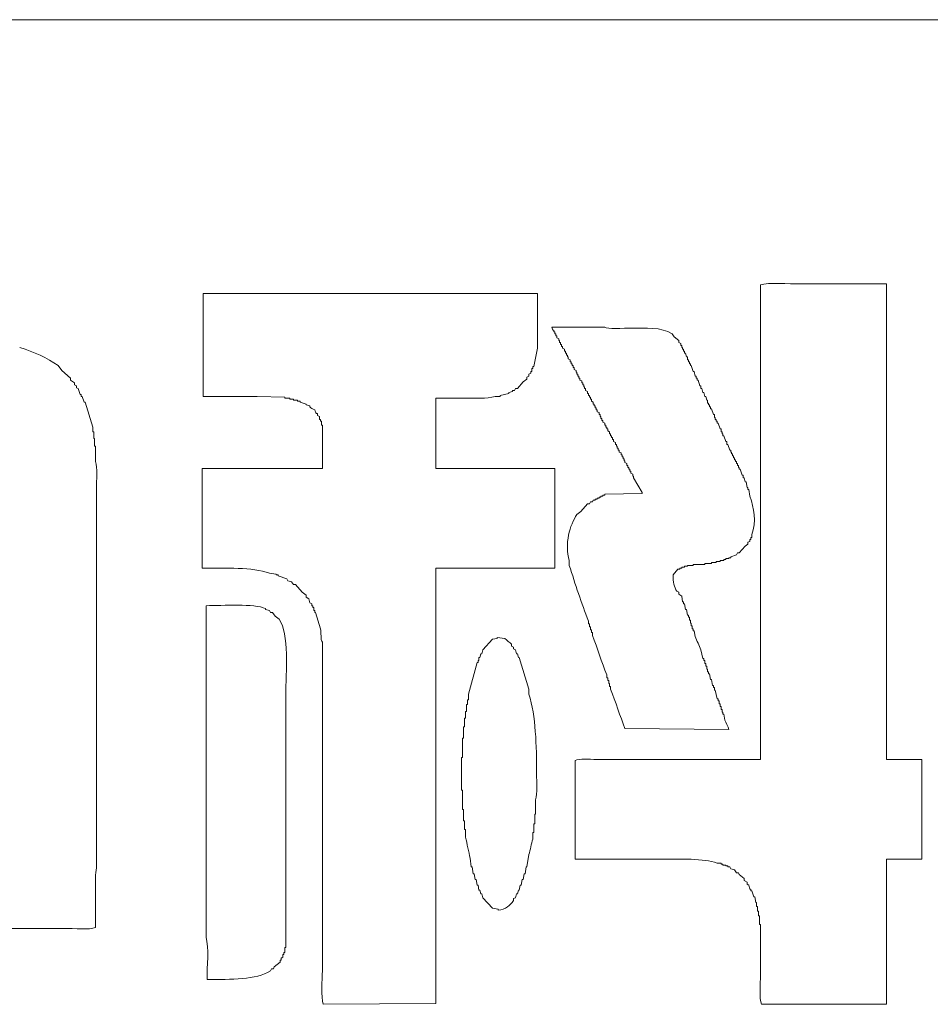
# Model space of a CAD drawing. Header units: millimetres. Extents: x 10000 to 10429, y -3552 to -3104.
# Tile 12 of 47: x 10142.03 to 10148.12, y -3472.45 to -3465.86. Entities that reach past the tile are written whole.
import ezdxf

# ---------------------------------------------------------------- set-up
doc = ezdxf.new("R2010")
doc.units = ezdxf.units.MM
doc.layers.add('1', color=7, linetype='Continuous', true_color=0xffffff)

msp = doc.modelspace()

# ---------------------------------------------------------------- linework, layer by layer
at = {"layer": '1', "color": 7, "linetype": 'Continuous', "lineweight": 18}
for p, q in [((10123.1248, -3465.8649), (10160.0248, -3465.8649)), ((10146.9852, -3470.8128), (10146.9852, -3467.639)), ((10147.8268, -3467.6326), (10147.8268, -3470.8128)), ((10143.2589, -3467.6968), (10145.4947, -3467.6968)), ((10143.2589, -3468.3843), (10143.2589, -3467.6968)), ((10145.4947, -3467.6968), (10145.4947, -3468.063)), ((10145.5975, -3467.941), (10145.591, -3467.9217)), ((10145.591, -3467.9217), (10145.9444, -3467.9217)), ((10145.6039, -3467.941), (10145.5975, -3467.941)), ((10145.6039, -3467.9538), (10145.6039, -3467.941)), ((10145.6103, -3467.9538), (10145.6039, -3467.9538)), ((10145.6103, -3467.9667), (10145.6103, -3467.9538)), ((10145.6167, -3467.9667), (10145.6103, -3467.9667)), ((10145.6167, -3467.9795), (10145.6167, -3467.9667)), ((10145.6232, -3467.9795), (10145.6167, -3467.9795)), ((10145.6232, -3467.9924), (10145.6232, -3467.9795)), ((10146.3941, -3467.9667), (10146.407, -3467.9859)), ((10145.636, -3467.9988), (10145.6232, -3467.9924)), ((10145.636, -3468.0116), (10145.636, -3467.9988)), ((10145.6424, -3468.0116), (10145.636, -3468.0116)), ((10145.6424, -3468.0245), (10145.6424, -3468.0116)), ((10145.6489, -3468.0245), (10145.6424, -3468.0245)), ((10145.6489, -3468.0373), (10145.6489, -3468.0245)), ((10145.6553, -3468.0373), (10145.6489, -3468.0373)), ((10145.6553, -3468.0502), (10145.6553, -3468.0373)), ((10145.6617, -3468.0502), (10145.6553, -3468.0502)), ((10145.6617, -3468.063), (10145.6617, -3468.0502)), ((10146.407, -3467.9859), (10146.4391, -3468.0116)), ((10146.4391, -3468.0116), (10146.4391, -3468.0245)), ((10146.4391, -3468.0245), (10146.4519, -3468.0309)), ((10146.4519, -3468.0309), (10146.4519, -3468.0438)), ((10146.4519, -3468.0438), (10146.4584, -3468.0438)), ((10146.4584, -3468.0438), (10146.4584, -3468.0566)), ((10145.4947, -3468.063), (10145.469, -3468.1851)), ((10145.6746, -3468.0695), (10145.6617, -3468.063)), ((10145.6746, -3468.0823), (10145.6746, -3468.0695)), ((10145.681, -3468.0823), (10145.6746, -3468.0823)), ((10145.681, -3468.0952), (10145.681, -3468.0823)), ((10145.6874, -3468.0952), (10145.681, -3468.0952)), ((10145.6874, -3468.108), (10145.6874, -3468.0952)), ((10145.6938, -3468.108), (10145.6874, -3468.108)), ((10145.6938, -3468.1209), (10145.6938, -3468.108)), ((10146.4584, -3468.0566), (10146.4648, -3468.0566)), ((10146.4648, -3468.0566), (10146.4648, -3468.0695)), ((10146.4648, -3468.0695), (10146.4712, -3468.0695)), ((10146.4712, -3468.0695), (10146.4712, -3468.0823)), ((10146.4712, -3468.0823), (10146.4776, -3468.0823)), ((10146.4776, -3468.0823), (10146.4776, -3468.0952)), ((10146.4776, -3468.0952), (10146.4841, -3468.0952)), ((10146.4841, -3468.0952), (10146.4905, -3468.1209)), ((10142.2888, -3468.1787), (10142.3145, -3468.2108)), ((10145.7003, -3468.1209), (10145.6938, -3468.1209)), ((10145.7003, -3468.1337), (10145.7003, -3468.1209)), ((10145.7131, -3468.1401), (10145.7003, -3468.1337)), ((10145.7131, -3468.153), (10145.7131, -3468.1401)), ((10145.7195, -3468.153), (10145.7131, -3468.153)), ((10145.7195, -3468.1658), (10145.7195, -3468.153)), ((10145.726, -3468.1658), (10145.7195, -3468.1658)), ((10145.726, -3468.1787), (10145.726, -3468.1658)), ((10145.7324, -3468.1787), (10145.726, -3468.1787)), ((10145.7324, -3468.1915), (10145.7324, -3468.1787)), ((10146.4905, -3468.1209), (10146.4969, -3468.1209)), ((10146.4969, -3468.1209), (10146.4969, -3468.1401)), ((10146.4969, -3468.1401), (10146.5033, -3468.1401)), ((10146.5033, -3468.1401), (10146.5033, -3468.153)), ((10146.5033, -3468.153), (10146.5098, -3468.153)), ((10146.5098, -3468.153), (10146.5098, -3468.1658)), ((10146.5098, -3468.1658), (10146.5162, -3468.1658)), ((10146.5162, -3468.1658), (10146.5162, -3468.1787)), ((10146.5162, -3468.1787), (10146.5226, -3468.1787)), ((10146.5226, -3468.1787), (10146.5355, -3468.2172)), ((10142.3145, -3468.2108), (10142.3723, -3468.2622)), ((10145.4497, -3468.2301), (10145.4369, -3468.2365)), ((10145.4369, -3468.2365), (10145.4369, -3468.2494)), ((10145.4497, -3468.2172), (10145.4497, -3468.2301)), ((10145.4561, -3468.2172), (10145.4497, -3468.2172)), ((10145.4561, -3468.198), (10145.4561, -3468.2172)), ((10145.4626, -3468.198), (10145.4561, -3468.198)), ((10145.469, -3468.1851), (10145.4626, -3468.1851)), ((10145.4626, -3468.1851), (10145.4626, -3468.198)), ((10145.7388, -3468.1915), (10145.7324, -3468.1915)), ((10145.7388, -3468.2044), (10145.7388, -3468.1915)), ((10145.7517, -3468.2108), (10145.7388, -3468.2044)), ((10145.7517, -3468.2237), (10145.7517, -3468.2108)), ((10145.7581, -3468.2237), (10145.7517, -3468.2237)), ((10145.7581, -3468.2365), (10145.7581, -3468.2237)), ((10145.7645, -3468.2365), (10145.7581, -3468.2365)), ((10145.7645, -3468.2494), (10145.7645, -3468.2365)), ((10146.5355, -3468.2172), (10146.5419, -3468.2172)), ((10146.5419, -3468.2172), (10146.5483, -3468.2494)), ((10142.3723, -3468.2622), (10142.3723, -3468.2751)), ((10142.3723, -3468.2751), (10142.398, -3468.2943)), ((10142.398, -3468.2943), (10142.398, -3468.3072)), ((10142.398, -3468.3072), (10142.4109, -3468.3136)), ((10142.4109, -3468.3136), (10142.4109, -3468.3264)), ((10145.3983, -3468.2879), (10145.3598, -3468.3329)), ((10145.424, -3468.2686), (10145.3983, -3468.2879)), ((10145.4369, -3468.2494), (10145.424, -3468.2558)), ((10145.424, -3468.2558), (10145.424, -3468.2686)), ((10145.7709, -3468.2494), (10145.7645, -3468.2494)), ((10145.7709, -3468.2622), (10145.7709, -3468.2494)), ((10145.7774, -3468.2622), (10145.7709, -3468.2622)), ((10145.7774, -3468.2751), (10145.7774, -3468.2622)), ((10145.7902, -3468.2815), (10145.7774, -3468.2751)), ((10145.7902, -3468.2943), (10145.7902, -3468.2815)), ((10145.7966, -3468.2943), (10145.7902, -3468.2943)), ((10145.7966, -3468.3072), (10145.7966, -3468.2943)), ((10145.8031, -3468.3072), (10145.7966, -3468.3072)), ((10145.8031, -3468.32), (10145.8031, -3468.3072)), ((10146.5483, -3468.2494), (10146.5547, -3468.2494)), ((10146.5547, -3468.2494), (10146.5547, -3468.2622)), ((10146.5547, -3468.2622), (10146.5612, -3468.2622)), ((10146.5612, -3468.2622), (10146.5612, -3468.2751)), ((10146.5612, -3468.2751), (10146.5676, -3468.2751)), ((10146.5676, -3468.2751), (10146.5804, -3468.3136)), ((10146.5804, -3468.3136), (10146.5869, -3468.3136)), ((10146.5869, -3468.3136), (10146.5869, -3468.3329)), ((10142.4109, -3468.3264), (10142.4237, -3468.3329)), ((10142.4237, -3468.3329), (10142.4366, -3468.3714)), ((10142.4366, -3468.3714), (10142.443, -3468.3714)), ((10142.443, -3468.3714), (10142.443, -3468.3843)), ((10145.3019, -3468.365), (10145.2441, -3468.3778)), ((10145.2441, -3468.3778), (10145.2441, -3468.3843)), ((10145.3276, -3468.3521), (10145.3019, -3468.3586)), ((10145.3019, -3468.3586), (10145.3019, -3468.365)), ((10145.3405, -3468.3457), (10145.3276, -3468.3457)), ((10145.3276, -3468.3457), (10145.3276, -3468.3521)), ((10145.3469, -3468.3329), (10145.3405, -3468.3457)), ((10145.3598, -3468.3329), (10145.3469, -3468.3329)), ((10145.8095, -3468.32), (10145.8031, -3468.32)), ((10145.8095, -3468.3329), (10145.8095, -3468.32)), ((10145.8159, -3468.3329), (10145.8095, -3468.3329)), ((10145.8159, -3468.3457), (10145.8159, -3468.3329)), ((10145.8288, -3468.3521), (10145.8159, -3468.3457)), ((10145.8288, -3468.365), (10145.8288, -3468.3521)), ((10145.8352, -3468.365), (10145.8288, -3468.365)), ((10145.8352, -3468.3778), (10145.8352, -3468.365)), ((10145.8416, -3468.3778), (10145.8352, -3468.3778)), ((10145.8416, -3468.3907), (10145.8416, -3468.3778)), ((10146.5869, -3468.3329), (10146.5933, -3468.3329)), ((10146.5933, -3468.3329), (10146.5997, -3468.3586)), ((10146.5997, -3468.3586), (10146.6061, -3468.3586)), ((10146.6061, -3468.3586), (10146.6126, -3468.3843)), ((10142.443, -3468.3843), (10142.4494, -3468.3843)), ((10142.4494, -3468.3843), (10142.4623, -3468.4228)), ((10142.4623, -3468.4228), (10142.4687, -3468.4228)), ((10142.4687, -3468.4228), (10142.5201, -3468.5899)), ((10143.6187, -3468.3843), (10143.2589, -3468.3843)), ((10143.805, -3468.3907), (10143.6187, -3468.3843)), ((10143.805, -3468.3971), (10143.805, -3468.3907)), ((10143.8371, -3468.3971), (10143.805, -3468.3971)), ((10143.8371, -3468.4035), (10143.8371, -3468.3971)), ((10143.8628, -3468.4035), (10143.8371, -3468.4035)), ((10143.8628, -3468.41), (10143.8628, -3468.4035)), ((10143.8885, -3468.41), (10143.8628, -3468.41)), ((10143.8885, -3468.4164), (10143.8885, -3468.41)), ((10143.9078, -3468.4164), (10143.8885, -3468.4164)), ((10143.9078, -3468.4228), (10143.9078, -3468.4164)), ((10143.9463, -3468.4357), (10143.9078, -3468.4228)), ((10143.9463, -3468.4421), (10143.9463, -3468.4357)), ((10143.972, -3468.4485), (10143.9463, -3468.4421)), ((10144.8137, -3468.3971), (10144.8137, -3468.8661)), ((10145.2441, -3468.3843), (10145.212, -3468.3843)), ((10145.848, -3468.3907), (10145.8416, -3468.3907)), ((10145.848, -3468.4035), (10145.848, -3468.3907)), ((10145.8545, -3468.4035), (10145.848, -3468.4035)), ((10145.8545, -3468.4164), (10145.8545, -3468.4035)), ((10145.8673, -3468.4228), (10145.8545, -3468.4164)), ((10145.8673, -3468.4357), (10145.8673, -3468.4228)), ((10145.8737, -3468.4357), (10145.8673, -3468.4357)), ((10145.8737, -3468.4485), (10145.8737, -3468.4357)), ((10146.6126, -3468.3843), (10146.619, -3468.3843)), ((10146.619, -3468.3843), (10146.6254, -3468.41)), ((10146.6254, -3468.41), (10146.6318, -3468.41)), ((10146.6318, -3468.41), (10146.6318, -3468.4292)), ((10146.6318, -3468.4292), (10146.6383, -3468.4292)), ((10146.6383, -3468.4292), (10146.6383, -3468.4421)), ((10146.6383, -3468.4421), (10146.6447, -3468.4421)), ((10146.6447, -3468.4421), (10146.6447, -3468.4549)), ((10143.972, -3468.4549), (10143.972, -3468.4485)), ((10144.0234, -3468.4999), (10144.017, -3468.4999)), ((10144.0234, -3468.5128), (10144.0234, -3468.4999)), ((10145.8802, -3468.4485), (10145.8737, -3468.4485)), ((10145.8802, -3468.4614), (10145.8802, -3468.4485)), ((10145.8866, -3468.4614), (10145.8802, -3468.4614)), ((10145.8866, -3468.4742), (10145.8866, -3468.4614)), ((10145.893, -3468.4742), (10145.8866, -3468.4742)), ((10145.893, -3468.4871), (10145.893, -3468.4742)), ((10145.9059, -3468.4935), (10145.893, -3468.4871)), ((10145.9059, -3468.5063), (10145.9059, -3468.4935)), ((10145.9123, -3468.5063), (10145.9059, -3468.5063)), ((10145.9123, -3468.5192), (10145.9123, -3468.5063)), ((10146.6447, -3468.4549), (10146.6511, -3468.4549)), ((10146.6511, -3468.4549), (10146.6511, -3468.4678)), ((10146.6511, -3468.4678), (10146.6575, -3468.4678)), ((10146.6575, -3468.4678), (10146.6704, -3468.5063)), ((10146.6704, -3468.5063), (10146.6768, -3468.5063)), ((10146.6768, -3468.5063), (10146.6768, -3468.5256)), ((10144.0363, -3468.5192), (10144.0234, -3468.5128)), ((10144.0363, -3468.5385), (10144.0363, -3468.5192)), ((10144.0427, -3468.5385), (10144.0363, -3468.5385)), ((10144.0427, -3468.5513), (10144.0427, -3468.5385)), ((10144.0491, -3468.5513), (10144.0427, -3468.5513)), ((10144.0491, -3468.577), (10144.0491, -3468.5513)), ((10144.0556, -3468.577), (10144.0491, -3468.577)), ((10144.0556, -3468.8661), (10144.0556, -3468.577)), ((10145.9187, -3468.5192), (10145.9123, -3468.5192)), ((10145.9187, -3468.532), (10145.9187, -3468.5192)), ((10145.9251, -3468.532), (10145.9187, -3468.532)), ((10145.9251, -3468.5449), (10145.9251, -3468.532)), ((10145.9316, -3468.5449), (10145.9251, -3468.5449)), ((10145.9316, -3468.5577), (10145.9316, -3468.5449)), ((10145.9444, -3468.5642), (10145.9316, -3468.5577)), ((10145.9444, -3468.577), (10145.9444, -3468.5642)), ((10145.9508, -3468.577), (10145.9444, -3468.577)), ((10145.9508, -3468.5899), (10145.9508, -3468.577)), ((10146.6768, -3468.5256), (10146.6832, -3468.5256)), ((10146.6832, -3468.5256), (10146.6832, -3468.5385)), ((10146.6832, -3468.5385), (10146.6897, -3468.5385)), ((10146.6897, -3468.5385), (10146.6897, -3468.5513)), ((10146.6897, -3468.5513), (10146.6961, -3468.5513)), ((10146.6961, -3468.5513), (10146.6961, -3468.5642)), ((10146.6961, -3468.5642), (10146.7025, -3468.5642)), ((10146.7025, -3468.5642), (10146.7154, -3468.6027)), ((10142.5201, -3468.5899), (10142.5201, -3468.622)), ((10142.5201, -3468.622), (10142.5265, -3468.622)), ((10142.5265, -3468.622), (10142.5265, -3468.667)), ((10145.9573, -3468.5899), (10145.9508, -3468.5899)), ((10145.9573, -3468.6027), (10145.9573, -3468.5899)), ((10145.9637, -3468.6027), (10145.9573, -3468.6027)), ((10145.9637, -3468.6156), (10145.9637, -3468.6027)), ((10145.9765, -3468.622), (10145.9637, -3468.6156)), ((10145.9765, -3468.6348), (10145.9765, -3468.622)), ((10145.9829, -3468.6348), (10145.9765, -3468.6348)), ((10145.9829, -3468.6477), (10145.9829, -3468.6348)), ((10146.7154, -3468.6027), (10146.7218, -3468.6027)), ((10146.7218, -3468.6027), (10146.7218, -3468.622)), ((10146.7218, -3468.622), (10146.7282, -3468.622)), ((10146.7282, -3468.622), (10146.7282, -3468.6348)), ((10146.7282, -3468.6348), (10146.7346, -3468.6348)), ((10146.7346, -3468.6348), (10146.7346, -3468.6477)), ((10142.5265, -3468.667), (10142.5329, -3468.667)), ((10142.5329, -3468.667), (10142.5329, -3468.7183)), ((10145.9894, -3468.6477), (10145.9829, -3468.6477)), ((10145.9894, -3468.6605), (10145.9894, -3468.6477)), ((10145.9958, -3468.6605), (10145.9894, -3468.6605)), ((10145.9958, -3468.6734), (10145.9958, -3468.6605)), ((10146.0022, -3468.6734), (10145.9958, -3468.6734)), ((10146.0022, -3468.6862), (10146.0022, -3468.6734)), ((10146.0151, -3468.6927), (10146.0022, -3468.6862)), ((10146.0151, -3468.7055), (10146.0151, -3468.6927)), ((10146.0215, -3468.7055), (10146.0151, -3468.7055)), ((10146.0215, -3468.7183), (10146.0215, -3468.7055)), ((10146.7346, -3468.6477), (10146.7411, -3468.6477)), ((10146.7411, -3468.6477), (10146.7539, -3468.6862)), ((10146.7539, -3468.6862), (10146.7603, -3468.6862)), ((10146.7603, -3468.6862), (10146.7603, -3468.7055)), ((10146.7603, -3468.7055), (10146.7668, -3468.7055)), ((10146.7668, -3468.7055), (10146.7796, -3468.744)), ((10142.5329, -3468.7183), (10142.5394, -3468.7183)), ((10142.5394, -3468.7183), (10142.5394, -3468.8211)), ((10146.0279, -3468.7183), (10146.0215, -3468.7183)), ((10146.0279, -3468.7312), (10146.0279, -3468.7183)), ((10146.0343, -3468.7312), (10146.0279, -3468.7312)), ((10146.0343, -3468.744), (10146.0343, -3468.7312)), ((10146.0408, -3468.744), (10146.0343, -3468.744)), ((10146.0408, -3468.7569), (10146.0408, -3468.744)), ((10146.0536, -3468.7633), (10146.0408, -3468.7569)), ((10146.0536, -3468.7762), (10146.0536, -3468.7633)), ((10146.7796, -3468.744), (10146.786, -3468.744)), ((10146.786, -3468.744), (10146.786, -3468.7569)), ((10146.786, -3468.7569), (10146.7925, -3468.7569)), ((10146.7925, -3468.7569), (10146.7925, -3468.7697)), ((10146.7925, -3468.7697), (10146.7989, -3468.7697)), ((10146.7989, -3468.7697), (10146.7989, -3468.7826)), ((10146.06, -3468.7762), (10146.0536, -3468.7762)), ((10146.06, -3468.789), (10146.06, -3468.7762)), ((10146.0665, -3468.789), (10146.06, -3468.789)), ((10146.0665, -3468.8019), (10146.0665, -3468.789)), ((10146.0729, -3468.8019), (10146.0665, -3468.8019)), ((10146.0729, -3468.8147), (10146.0729, -3468.8019)), ((10146.0793, -3468.8147), (10146.0729, -3468.8147)), ((10146.0793, -3468.8276), (10146.0793, -3468.8147)), ((10146.0922, -3468.834), (10146.0793, -3468.8276)), ((10146.0922, -3468.8468), (10146.0922, -3468.834)), ((10146.7989, -3468.7826), (10146.8053, -3468.7826)), ((10146.8053, -3468.7826), (10146.8053, -3468.7954)), ((10146.8053, -3468.7954), (10146.8117, -3468.7954)), ((10146.8117, -3468.7954), (10146.8117, -3468.8083)), ((10146.8117, -3468.8083), (10146.8181, -3468.8083)), ((10146.8181, -3468.8083), (10146.8181, -3468.8211)), ((10146.8181, -3468.8211), (10146.8246, -3468.8211)), ((10146.8246, -3468.8211), (10146.8246, -3468.834)), ((10146.8246, -3468.834), (10146.831, -3468.834)), ((10146.831, -3468.834), (10146.831, -3468.8468)), ((10143.2525, -3468.8661), (10144.0556, -3468.8661)), ((10143.2525, -3469.5343), (10143.2525, -3468.8661)), ((10144.8137, -3468.8661), (10145.6103, -3468.8661)), ((10145.6103, -3468.8661), (10145.6103, -3469.5343)), ((10146.0986, -3468.8468), (10146.0922, -3468.8468)), ((10146.0986, -3468.8597), (10146.0986, -3468.8468)), ((10146.105, -3468.8597), (10146.0986, -3468.8597)), ((10146.105, -3468.8725), (10146.105, -3468.8597)), ((10146.1114, -3468.8725), (10146.105, -3468.8725)), ((10146.1114, -3468.8854), (10146.1114, -3468.8725)), ((10146.1179, -3468.8854), (10146.1114, -3468.8854)), ((10146.1179, -3468.8982), (10146.1179, -3468.8854)), ((10146.1307, -3468.9047), (10146.1179, -3468.8982)), ((10146.1307, -3468.9175), (10146.1307, -3468.9047)), ((10146.831, -3468.8468), (10146.8374, -3468.8468)), ((10146.8374, -3468.8468), (10146.8374, -3468.8597)), ((10146.8374, -3468.8597), (10146.8438, -3468.8597)), ((10146.8438, -3468.8597), (10146.8438, -3468.8725)), ((10146.8438, -3468.8725), (10146.8503, -3468.8725)), ((10146.8503, -3468.8725), (10146.8631, -3468.9111)), ((10146.1371, -3468.9175), (10146.1307, -3468.9175)), ((10146.1371, -3468.9304), (10146.1371, -3468.9175)), ((10146.195, -3469.0267), (10146.1371, -3468.9304)), ((10146.8631, -3468.9111), (10146.8695, -3468.9111)), ((10146.8695, -3468.9111), (10146.8695, -3468.9304)), ((10146.8695, -3468.9304), (10146.876, -3468.9304)), ((10146.876, -3468.9304), (10146.8824, -3468.9561)), ((10146.8824, -3468.9561), (10146.8888, -3468.9561)), ((10146.8888, -3468.9561), (10146.8952, -3468.9946)), ((10145.9444, -3469.0396), (10146.195, -3469.0332)), ((10146.195, -3469.0332), (10146.195, -3469.0267)), ((10146.8952, -3468.9946), (10146.9017, -3468.9946)), ((10146.9017, -3468.9946), (10146.9017, -3469.0075)), ((10146.9017, -3469.0075), (10146.9081, -3469.0075)), ((10146.9081, -3469.0075), (10146.9145, -3469.0524)), ((10145.7838, -3469.1552), (10145.8288, -3469.1038)), ((10145.8288, -3469.1038), (10145.8416, -3469.1038)), ((10145.8416, -3469.1038), (10145.848, -3469.091)), ((10145.848, -3469.091), (10145.8609, -3469.091)), ((10145.8609, -3469.091), (10145.8673, -3469.0781)), ((10145.8673, -3469.0781), (10145.8802, -3469.0781)), ((10145.8802, -3469.0781), (10145.8802, -3469.0717)), ((10145.8802, -3469.0717), (10145.893, -3469.0717)), ((10145.893, -3469.0717), (10145.893, -3469.0653)), ((10145.893, -3469.0653), (10145.9059, -3469.0653)), ((10145.9059, -3469.0653), (10145.9059, -3469.0589)), ((10145.9059, -3469.0589), (10145.9187, -3469.0589)), ((10145.9187, -3469.0589), (10145.9187, -3469.0524)), ((10145.9187, -3469.0524), (10145.9316, -3469.0524)), ((10145.9316, -3469.0524), (10145.9316, -3469.046)), ((10145.9316, -3469.046), (10145.9444, -3469.046)), ((10145.9444, -3469.046), (10145.9444, -3469.0396)), ((10145.7581, -3469.1745), (10145.7838, -3469.1552)), ((10146.9145, -3469.3544), (10146.9017, -3469.3608)), ((10146.9017, -3469.3608), (10146.9017, -3469.3737)), ((10146.9209, -3469.3415), (10146.9145, -3469.3415)), ((10146.9145, -3469.3415), (10146.9145, -3469.3544)), ((10146.9274, -3469.3287), (10146.9209, -3469.3287)), ((10146.9209, -3469.3287), (10146.9209, -3469.3415)), ((10146.9274, -3469.3094), (10146.9274, -3469.3287)), ((10146.831, -3469.4315), (10146.8246, -3469.4443)), ((10146.8438, -3469.4315), (10146.831, -3469.4315)), ((10146.8824, -3469.3865), (10146.8438, -3469.4315)), ((10146.9017, -3469.3737), (10146.8824, -3469.3865)), ((10145.7067, -3469.515), (10145.7067, -3469.4829)), ((10146.6897, -3469.4957), (10146.6575, -3469.4957)), ((10146.6575, -3469.4957), (10146.6575, -3469.5022)), ((10146.7154, -3469.4893), (10146.6897, -3469.4893)), ((10146.6897, -3469.4893), (10146.6897, -3469.4957)), ((10146.7411, -3469.4829), (10146.7154, -3469.4829)), ((10146.7154, -3469.4829), (10146.7154, -3469.4893)), ((10146.7539, -3469.4765), (10146.7411, -3469.4765)), ((10146.7411, -3469.4765), (10146.7411, -3469.4829)), ((10146.7732, -3469.47), (10146.7539, -3469.47)), ((10146.7539, -3469.47), (10146.7539, -3469.4765)), ((10146.786, -3469.4636), (10146.7732, -3469.4636)), ((10146.7732, -3469.4636), (10146.7732, -3469.47)), ((10146.8246, -3469.4443), (10146.786, -3469.4572)), ((10146.786, -3469.4572), (10146.786, -3469.4636)), ((10145.6103, -3469.5343), (10144.8137, -3469.5343)), ((10144.8137, -3469.5343), (10144.8137, -3472.4446)), ((10146.4327, -3469.5407), (10146.4005, -3469.5792)), ((10146.4455, -3469.5407), (10146.4327, -3469.5407)), ((10146.4584, -3469.5343), (10146.4455, -3469.5343)), ((10146.4455, -3469.5343), (10146.4455, -3469.5407)), ((10146.4776, -3469.5279), (10146.4584, -3469.5279)), ((10146.4584, -3469.5279), (10146.4584, -3469.5343)), ((10146.4969, -3469.5214), (10146.4776, -3469.5214)), ((10146.4776, -3469.5214), (10146.4776, -3469.5279)), ((10146.5355, -3469.515), (10146.4969, -3469.515)), ((10146.4969, -3469.515), (10146.4969, -3469.5214)), ((10146.6126, -3469.5086), (10146.5355, -3469.5086)), ((10146.5355, -3469.5086), (10146.5355, -3469.515)), ((10146.6575, -3469.5022), (10146.6126, -3469.5022)), ((10146.6126, -3469.5022), (10146.6126, -3469.5086)), ((10143.7472, -3469.5728), (10143.7022, -3469.5664)), ((10143.7472, -3469.5792), (10143.7472, -3469.5728)), ((10143.76, -3469.5792), (10143.7472, -3469.5792)), ((10143.76, -3469.5857), (10143.76, -3469.5792)), ((10143.8179, -3469.6049), (10143.76, -3469.5857)), ((10143.8243, -3469.6178), (10143.8179, -3469.6049)), ((10143.85, -3469.6242), (10143.8243, -3469.6178)), ((10143.8628, -3469.6435), (10143.85, -3469.6242)), ((10143.8757, -3469.6435), (10143.8628, -3469.6435)), ((10143.9206, -3469.6949), (10143.8757, -3469.6435)), ((10143.9463, -3469.7142), (10143.9206, -3469.6949)), ((10146.4262, -3469.6885), (10146.4391, -3469.6949)), ((10146.4391, -3469.6949), (10146.4391, -3469.7077)), ((10143.9463, -3469.727), (10143.9463, -3469.7142)), ((10143.9656, -3469.7399), (10143.9463, -3469.727)), ((10143.972, -3469.7656), (10143.9656, -3469.7399)), ((10146.4391, -3469.7077), (10146.4584, -3469.7206)), ((10146.4584, -3469.7206), (10146.4648, -3469.7591)), ((10146.4648, -3469.7591), (10146.4712, -3469.7591)), ((10146.4712, -3469.7591), (10146.4712, -3469.772)), ((10143.2782, -3472.0013), (10143.2782, -3469.7848)), ((10143.6765, -3469.8041), (10143.6765, -3469.8105)), ((10143.6765, -3469.8105), (10143.7022, -3469.817)), ((10143.7022, -3469.817), (10143.7086, -3469.8298)), ((10143.9849, -3469.772), (10143.972, -3469.7656)), ((10143.9849, -3469.7848), (10143.9849, -3469.772)), ((10143.9913, -3469.7848), (10143.9849, -3469.7848)), ((10143.9913, -3469.7977), (10143.9913, -3469.7848)), ((10143.9977, -3469.7977), (10143.9913, -3469.7977)), ((10143.9977, -3469.817), (10143.9977, -3469.7977)), ((10144.0042, -3469.817), (10143.9977, -3469.817)), ((10144.0042, -3469.8298), (10144.0042, -3469.817)), ((10146.4712, -3469.772), (10146.4776, -3469.772)), ((10146.4776, -3469.772), (10146.4841, -3469.8105)), ((10146.4841, -3469.8105), (10146.4905, -3469.8105)), ((10146.4905, -3469.8105), (10146.4969, -3469.8491)), ((10143.7086, -3469.8298), (10143.7215, -3469.8298)), ((10143.7215, -3469.8298), (10143.7408, -3469.8555)), ((10143.7408, -3469.8555), (10143.7665, -3469.8748)), ((10144.0106, -3469.8298), (10144.0042, -3469.8298)), ((10144.0427, -3469.939), (10144.0106, -3469.8298)), ((10145.8352, -3469.9069), (10145.8352, -3469.8876)), ((10146.4969, -3469.8491), (10146.5033, -3469.8491)), ((10146.5033, -3469.8491), (10146.5033, -3469.8619)), ((10146.5033, -3469.8619), (10146.5098, -3469.8619)), ((10146.5098, -3469.8619), (10146.5098, -3469.8812)), ((10146.5098, -3469.8812), (10146.5162, -3469.8812)), ((10146.5162, -3469.8812), (10146.5162, -3469.9005)), ((10145.8416, -3469.9069), (10145.8352, -3469.9069)), ((10145.8416, -3469.9262), (10145.8416, -3469.9069)), ((10145.848, -3469.9262), (10145.8416, -3469.9262)), ((10145.848, -3469.9455), (10145.848, -3469.9262)), ((10145.8545, -3469.9455), (10145.848, -3469.9455)), ((10145.8545, -3469.9647), (10145.8545, -3469.9455)), ((10146.5162, -3469.9005), (10146.5226, -3469.9005)), ((10146.5226, -3469.9005), (10146.5226, -3469.9198)), ((10146.5226, -3469.9198), (10146.529, -3469.9198)), ((10146.529, -3469.9198), (10146.529, -3469.939)), ((10146.529, -3469.939), (10146.5355, -3469.939)), ((10146.5355, -3469.939), (10146.5355, -3469.9519)), ((10146.5355, -3469.9519), (10146.5419, -3469.9519)), ((10146.5419, -3469.9519), (10146.5483, -3469.9904)), ((10145.1285, -3470.0804), (10145.1927, -3470.0097)), ((10145.1927, -3470.0097), (10145.2248, -3470.0033)), ((10145.2248, -3469.9968), (10145.2762, -3470.0033)), ((10145.2248, -3470.0033), (10145.2248, -3469.9968)), ((10145.8609, -3469.9647), (10145.8545, -3469.9647)), ((10145.8609, -3469.984), (10145.8609, -3469.9647)), ((10145.1221, -3470.1061), (10145.1285, -3470.0804)), ((10145.3212, -3470.0418), (10145.3212, -3470.0547)), ((10145.3212, -3470.0547), (10145.3341, -3470.0611)), ((10145.3341, -3470.0611), (10145.3341, -3470.0739)), ((10145.3341, -3470.0739), (10145.3469, -3470.0804)), ((10145.3469, -3470.0804), (10145.3533, -3470.1061)), ((10146.5869, -3470.0804), (10146.5997, -3470.1382)), ((10145.0964, -3470.1639), (10145.0964, -3470.151)), ((10145.0964, -3470.151), (10145.1028, -3470.151)), ((10145.1028, -3470.151), (10145.1028, -3470.1318)), ((10145.1028, -3470.1318), (10145.1092, -3470.1318)), ((10145.1092, -3470.1318), (10145.1156, -3470.1061)), ((10145.1156, -3470.1061), (10145.1221, -3470.1061)), ((10145.3533, -3470.1061), (10145.3598, -3470.1061)), ((10145.3598, -3470.1061), (10145.3662, -3470.1318)), ((10145.3662, -3470.1318), (10145.3726, -3470.1318)), ((10145.3726, -3470.1318), (10145.4369, -3470.3438)), ((10146.5997, -3470.1382), (10146.6061, -3470.1382)), ((10146.6061, -3470.1382), (10146.6061, -3470.151)), ((10146.6061, -3470.151), (10146.6126, -3470.151)), ((10146.6126, -3470.151), (10146.6126, -3470.1703)), ((10145.0321, -3470.3759), (10145.0899, -3470.1639)), ((10145.0899, -3470.1639), (10145.0964, -3470.1639)), ((10146.6126, -3470.1703), (10146.619, -3470.1703)), ((10146.619, -3470.1703), (10146.619, -3470.1896)), ((10146.619, -3470.1896), (10146.6254, -3470.1896)), ((10146.6254, -3470.1896), (10146.6254, -3470.2089)), ((10146.6254, -3470.2089), (10146.6318, -3470.2089)), ((10146.6318, -3470.2089), (10146.6318, -3470.2281)), ((10145.9573, -3470.2667), (10145.9573, -3470.2474)), ((10145.9637, -3470.2667), (10145.9573, -3470.2667)), ((10145.9637, -3470.286), (10145.9637, -3470.2667)), ((10145.9701, -3470.286), (10145.9637, -3470.286)), ((10145.9701, -3470.3052), (10145.9701, -3470.286)), ((10146.6318, -3470.2281), (10146.6383, -3470.2281)), ((10146.6383, -3470.2281), (10146.6383, -3470.241)), ((10146.6383, -3470.241), (10146.6447, -3470.241)), ((10146.6447, -3470.241), (10146.6511, -3470.2795)), ((10146.6511, -3470.2795), (10146.6575, -3470.2795)), ((10146.6575, -3470.2795), (10146.664, -3470.3181)), ((10145.4369, -3470.3438), (10145.4369, -3470.3759)), ((10145.9765, -3470.3052), (10145.9701, -3470.3052)), ((10145.9765, -3470.3245), (10145.9765, -3470.3052)), ((10145.9829, -3470.3245), (10145.9765, -3470.3245)), ((10145.9829, -3470.3438), (10145.9829, -3470.3245)), ((10146.664, -3470.3181), (10146.6704, -3470.3181)), ((10146.6704, -3470.3181), (10146.6704, -3470.3309)), ((10146.6704, -3470.3309), (10146.6768, -3470.3309)), ((10146.6768, -3470.3309), (10146.6768, -3470.3502)), ((10146.6768, -3470.3502), (10146.6832, -3470.3502)), ((10146.6832, -3470.3502), (10146.6961, -3470.408)), ((10143.8114, -3470.3887), (10143.8114, -3472.072)), ((10145.0257, -3470.4466), (10145.0257, -3470.4144)), ((10145.0257, -3470.4144), (10145.0321, -3470.4144)), ((10145.0321, -3470.4144), (10145.0321, -3470.3759)), ((10146.6961, -3470.408), (10146.7025, -3470.408)), ((10146.7025, -3470.408), (10146.7025, -3470.4209)), ((10146.7025, -3470.4209), (10146.7089, -3470.4209)), ((10146.7089, -3470.4209), (10146.7089, -3470.4401)), ((10145.0193, -3470.4915), (10145.0193, -3470.4466)), ((10145.0193, -3470.4466), (10145.0257, -3470.4466)), ((10146.7089, -3470.4401), (10146.7154, -3470.4401)), ((10146.7154, -3470.4401), (10146.7154, -3470.4594)), ((10146.7154, -3470.4594), (10146.7218, -3470.4594)), ((10146.7218, -3470.4594), (10146.7218, -3470.4787)), ((10146.7218, -3470.4787), (10146.7282, -3470.4787)), ((10146.7282, -3470.4787), (10146.7282, -3470.498)), ((10145.0064, -3470.5943), (10145.0064, -3470.5365)), ((10145.0064, -3470.5365), (10145.0128, -3470.5365)), ((10145.0128, -3470.5365), (10145.0128, -3470.4915)), ((10145.0128, -3470.4915), (10145.0193, -3470.4915)), ((10146.7282, -3470.498), (10146.7346, -3470.498)), ((10146.7346, -3470.498), (10146.7346, -3470.5108)), ((10146.7346, -3470.5108), (10146.7411, -3470.5108)), ((10146.7411, -3470.5108), (10146.7475, -3470.5494)), ((10145, -3470.6714), (10145, -3470.5943)), ((10145, -3470.5943), (10145.0064, -3470.5943)), ((10146.7732, -3470.6136), (10146.0793, -3470.6072)), ((10144.9936, -3470.7999), (10144.9936, -3470.6714)), ((10144.9936, -3470.6714), (10145, -3470.6714)), ((10144.9871, -3471.0184), (10144.9871, -3470.7999)), ((10144.9871, -3470.7999), (10144.9936, -3470.7999)), ((10147.8268, -3470.8128), (10148.0645, -3470.8128)), ((10148.0645, -3470.8128), (10148.0645, -3471.4809)), ((10145.7452, -3471.4809), (10145.7452, -3470.8192)), ((10144.9936, -3471.0184), (10144.9871, -3471.0184)), ((10144.9936, -3471.1469), (10144.9936, -3471.0184)), ((10145, -3471.1469), (10144.9936, -3471.1469)), ((10145, -3471.2239), (10145, -3471.1469)), ((10145.4818, -3471.0826), (10145.4818, -3471.179)), ((10145.4818, -3471.179), (10145.4754, -3471.179)), ((10145.4754, -3471.179), (10145.4754, -3471.2432)), ((10145.0064, -3471.2239), (10145, -3471.2239)), ((10145.0064, -3471.2818), (10145.0064, -3471.2239)), ((10145.4754, -3471.2432), (10145.469, -3471.2432)), ((10145.469, -3471.2432), (10145.469, -3471.301)), ((10145.0128, -3471.2818), (10145.0064, -3471.2818)), ((10145.0128, -3471.3332), (10145.0128, -3471.2818)), ((10145.469, -3471.301), (10145.4626, -3471.301)), ((10145.4626, -3471.301), (10145.4626, -3471.346)), ((10145.0514, -3471.5323), (10145.045, -3471.4745)), ((10145.4369, -3471.4488), (10145.424, -3471.5323)), ((10145.0578, -3471.5323), (10145.0514, -3471.5323)), ((10145.0642, -3471.5773), (10145.0578, -3471.5323)), ((10145.4176, -3471.5323), (10145.4112, -3471.5773)), ((10145.424, -3471.5323), (10145.4176, -3471.5323)), ((10146.7218, -3471.5066), (10146.6961, -3471.5066)), ((10146.7218, -3471.5131), (10146.7218, -3471.5066)), ((10146.7346, -3471.5131), (10146.7218, -3471.5131)), ((10146.7346, -3471.5195), (10146.7346, -3471.5131)), ((10146.7539, -3471.5195), (10146.7346, -3471.5195)), ((10146.7539, -3471.5259), (10146.7539, -3471.5195)), ((10146.7668, -3471.5259), (10146.7539, -3471.5259)), ((10146.7668, -3471.5323), (10146.7668, -3471.5259)), ((10146.7796, -3471.5323), (10146.7668, -3471.5323)), ((10146.786, -3471.5452), (10146.7796, -3471.5323)), ((10147.8268, -3471.4809), (10147.8268, -3472.451)), ((10148.0645, -3471.4809), (10147.8268, -3471.4809)), ((10145.0707, -3471.5773), (10145.0642, -3471.5773)), ((10145.0771, -3471.6158), (10145.0707, -3471.5773)), ((10145.4047, -3471.5773), (10145.3983, -3471.6158)), ((10145.4112, -3471.5773), (10145.4047, -3471.5773)), ((10146.8117, -3471.5516), (10146.786, -3471.5452)), ((10146.8246, -3471.5709), (10146.8117, -3471.5516)), ((10146.8374, -3471.5709), (10146.8246, -3471.5709)), ((10146.8438, -3471.5837), (10146.8374, -3471.5709)), ((10146.876, -3471.6094), (10146.8438, -3471.5837)), ((10145.0835, -3471.6158), (10145.0771, -3471.6158)), ((10145.0899, -3471.6544), (10145.0835, -3471.6158)), ((10145.0964, -3471.6544), (10145.0899, -3471.6544)), ((10145.1028, -3471.6865), (10145.0964, -3471.6544)), ((10145.379, -3471.6544), (10145.3726, -3471.6865)), ((10145.3855, -3471.6544), (10145.379, -3471.6544)), ((10145.3919, -3471.6158), (10145.3855, -3471.6544)), ((10145.3983, -3471.6158), (10145.3919, -3471.6158)), ((10146.876, -3471.6223), (10146.876, -3471.6094)), ((10146.8952, -3471.6351), (10146.876, -3471.6223)), ((10146.8952, -3471.648), (10146.8952, -3471.6351)), ((10146.9081, -3471.6544), (10146.8952, -3471.648)), ((10146.9145, -3471.6801), (10146.9081, -3471.6544)), ((10145.1092, -3471.6865), (10145.1028, -3471.6865)), ((10145.1156, -3471.7122), (10145.1092, -3471.6865)), ((10145.1221, -3471.7122), (10145.1156, -3471.7122)), ((10145.1285, -3471.7379), (10145.1221, -3471.7122)), ((10145.1927, -3471.8086), (10145.1285, -3471.7379)), ((10145.3469, -3471.7379), (10145.3341, -3471.7443)), ((10145.3533, -3471.7122), (10145.3469, -3471.7379)), ((10145.3598, -3471.7122), (10145.3533, -3471.7122)), ((10145.3662, -3471.6865), (10145.3598, -3471.7122)), ((10145.3726, -3471.6865), (10145.3662, -3471.6865)), ((10146.9209, -3471.6801), (10146.9145, -3471.6801)), ((10146.9209, -3471.6929), (10146.9209, -3471.6801)), ((10146.9274, -3471.6929), (10146.9209, -3471.6929)), ((10146.9402, -3471.7315), (10146.9274, -3471.6929)), ((10146.9466, -3471.7315), (10146.9402, -3471.7315)), ((10146.9531, -3471.77), (10146.9466, -3471.7315)), ((10145.3341, -3471.7443), (10145.3341, -3471.7572)), ((10146.9595, -3471.77), (10146.9531, -3471.77)), ((10146.9595, -3471.7957), (10146.9595, -3471.77)), ((10146.9659, -3471.7957), (10146.9595, -3471.7957)), ((10146.9659, -3471.8279), (10146.9659, -3471.7957)), ((10145.2313, -3471.815), (10145.1927, -3471.8086)), ((10145.2313, -3471.8214), (10145.2313, -3471.815)), ((10146.9723, -3471.8279), (10146.9659, -3471.8279)), ((10146.9723, -3471.86), (10146.9723, -3471.8279)), ((10146.9788, -3471.86), (10146.9723, -3471.86)), ((10146.9788, -3471.9178), (10146.9788, -3471.86)), ((10146.9852, -3471.9178), (10146.9788, -3471.9178)), ((10143.7922, -3472.117), (10143.7922, -3472.1362)), ((10143.7986, -3472.117), (10143.7922, -3472.117)), ((10143.805, -3472.1041), (10143.7986, -3472.1041)), ((10143.7986, -3472.1041), (10143.7986, -3472.117)), ((10143.805, -3472.072), (10143.805, -3472.1041)), ((10143.8114, -3472.072), (10143.805, -3472.072)), ((10143.7343, -3472.2005), (10143.7279, -3472.2133)), ((10143.7729, -3472.1684), (10143.7343, -3472.2005)), ((10143.7793, -3472.1555), (10143.7729, -3472.1555)), ((10143.7729, -3472.1555), (10143.7729, -3472.1684)), ((10143.7922, -3472.1362), (10143.7793, -3472.1427)), ((10143.7793, -3472.1427), (10143.7793, -3472.1555)), ((10143.7151, -3472.2133), (10143.7086, -3472.2262)), ((10143.7279, -3472.2133), (10143.7151, -3472.2133)), ((10144.8137, -3472.4446), (10144.062, -3472.451)), ((10147.8268, -3472.451), (10146.9916, -3472.451))]:
    msp.add_line(p, q, dxfattribs=at)
for points, knots in [([(10146.9852, -3467.639), (10147.0364, -3467.6203), (10147.1804, -3467.6326), (10147.2486, -3467.6326), (10147.4413, -3467.6326), (10147.6341, -3467.6326), (10147.8268, -3467.6326)], [0, 0, 0, 0, 0.5, 0.5, 0.5, 1, 1, 1, 1]), ([(10145.9444, -3467.9217), (10145.9598, -3467.9354), (10146.0606, -3467.9281), (10146.207, -3467.9281), (10146.3273, -3467.9195), (10146.3941, -3467.9667)], [0, 0, 0, 0, 0.5, 0.5, 1, 1, 1, 1]), ([(10145.212, -3468.3843), (10145.1549, -3468.4013), (10145.0734, -3468.3971), (10144.9379, -3468.3971), (10144.8758, -3468.3971), (10144.8137, -3468.3971)], [0, 0, 0, 0, 0.5, 0.5, 1, 1, 1, 1]), ([(10142.5394, -3468.8211), (10142.5513, -3468.8639), (10142.5458, -3468.9347), (10142.5458, -3469.0974), (10142.5458, -3469.2066), (10142.5458, -3469.3158), (10142.5458, -3470.0567), (10142.5458, -3470.7979), (10142.5458, -3471.5388)], [0, 0, 0, 0, 0.333333, 0.333333, 0.666667, 0.666667, 0.666667, 1, 1, 1, 1]), ([(10144.062, -3472.451), (10144.0439, -3472.4012), (10144.0556, -3472.2899), (10144.0556, -3472.2262), (10144.0556, -3472.0592), (10144.0556, -3471.8921), (10144.0556, -3471.7251), (10144.0556, -3471.1598), (10144.0556, -3470.5943), (10144.0556, -3470.029)], [0, 0, 0, 0, 0.333333, 0.333333, 0.333333, 0.666667, 0.666667, 0.666667, 1, 1, 1, 1]), ([(10145.4369, -3470.3759), (10145.4825, -3470.5239), (10145.4882, -3470.7189), (10145.4883, -3470.9091), (10145.4883, -3470.9645), (10145.4944, -3471.0381), (10145.4818, -3471.0826)], [0, 0, 0, 0, 0.5, 0.5, 0.5, 1, 1, 1, 1]), ([(10145.7452, -3470.8192), (10145.7763, -3470.8079), (10145.8323, -3470.8128), (10145.9572, -3470.8128), (10146.0408, -3470.8128), (10146.1243, -3470.8128), (10146.4112, -3470.8128), (10146.6983, -3470.8128), (10146.9852, -3470.8128)], [0, 0, 0, 0, 0.333333, 0.333333, 0.666667, 0.666667, 0.666667, 1, 1, 1, 1]), ([(10146.6961, -3471.5066), (10146.6024, -3471.4734), (10146.4582, -3471.4809), (10146.135, -3471.4809), (10145.9401, -3471.4809), (10145.7452, -3471.4809)], [0, 0, 0, 0, 0.5, 0.5, 1, 1, 1, 1]), ([(10142.5458, -3471.5388), (10142.5359, -3471.5743), (10142.5394, -3471.6342), (10142.5394, -3471.7657), (10142.5394, -3471.8514), (10142.5394, -3471.9371)], [0, 0, 0, 0, 0.5, 0.5, 1, 1, 1, 1]), ([(10142.5394, -3471.9371), (10142.4938, -3471.9537), (10142.4103, -3471.9435), (10142.2181, -3471.9435), (10142.0832, -3471.9435), (10141.9483, -3471.9435), (10141.4965, -3471.9435), (10141.0445, -3471.9435), (10140.5927, -3471.9435)], [0, 0, 0, 0, 0.333333, 0.333333, 0.666667, 0.666667, 0.666667, 1, 1, 1, 1]), ([(10146.9916, -3472.451), (10146.9761, -3472.4088), (10146.9852, -3472.3312), (10146.9852, -3472.1577), (10146.9852, -3472.0377), (10146.9852, -3471.9178)], [0, 0, 0, 0, 0.5, 0.5, 1, 1, 1, 1])]:
    msp.add_open_spline(points, degree=3, knots=knots, dxfattribs=at)
for points in [[(10142.0318, -3468.0566), (10142.1277, -3468.0871), (10142.2152, -3468.1258), (10142.2888, -3468.1787)], [(10144.0042, -3468.4742), (10143.9874, -3468.4698), (10143.9835, -3468.464), (10143.972, -3468.4549)], [(10144.017, -3468.4999), (10144.0095, -3468.4903), (10144.0081, -3468.4885), (10144.0042, -3468.4742)], [(10146.9145, -3469.0524), (10146.9424, -3469.1304), (10146.9598, -3469.2238), (10146.9274, -3469.3094)], [(10145.7067, -3469.4829), (10145.6737, -3469.3736), (10145.7098, -3469.2427), (10145.7581, -3469.1745)], [(10143.7022, -3469.5664), (10143.5843, -3469.5269), (10143.4116, -3469.5338), (10143.2525, -3469.5343)], [(10145.8352, -3469.8876), (10145.7875, -3469.7679), (10145.7474, -3469.6409), (10145.7067, -3469.515)], [(10146.4005, -3469.5792), (10146.3991, -3469.6248), (10146.4089, -3469.6612), (10146.4262, -3469.6885)], [(10143.2782, -3469.7848), (10143.3928, -3469.7841), (10143.5969, -3469.7689), (10143.6765, -3469.8041)], [(10143.7665, -3469.8748), (10143.8363, -3469.9738), (10143.8114, -3470.2215), (10143.8114, -3470.3887)], [(10144.0556, -3470.029), (10144.0409, -3470.0119), (10144.0505, -3469.9649), (10144.0427, -3469.939)], [(10145.2762, -3470.0033), (10145.2864, -3470.0192), (10145.3111, -3470.0276), (10145.3212, -3470.0418)], [(10145.9573, -3470.2474), (10145.9234, -3470.1628), (10145.8949, -3470.0687), (10145.8609, -3469.984)], [(10146.5483, -3469.9904), (10146.5596, -3470.0185), (10146.5756, -3470.0523), (10146.5869, -3470.0804)], [(10146.0793, -3470.6072), (10146.0459, -3470.5235), (10146.0169, -3470.4282), (10145.9829, -3470.3438)], [(10146.7475, -3470.5494), (10146.7553, -3470.5691), (10146.768, -3470.5905), (10146.7732, -3470.6136)], [(10145.045, -3471.4745), (10145.0322, -3471.4331), (10145.0251, -3471.376), (10145.0128, -3471.3332)], [(10145.4626, -3471.346), (10145.4536, -3471.3763), (10145.446, -3471.4195), (10145.4369, -3471.4488)], [(10145.3341, -3471.7572), (10145.3128, -3471.7891), (10145.2802, -3471.8171), (10145.2313, -3471.8214)], [(10143.2846, -3472.284), (10143.2847, -3472.2001), (10143.2978, -3472.0716), (10143.2782, -3472.0013)], [(10143.7086, -3472.2262), (10143.6088, -3472.2894), (10143.4485, -3472.2845), (10143.2846, -3472.284)]]:
    msp.add_open_spline(points, degree=3, dxfattribs=at)

doc.saveas('drawing.dxf')
